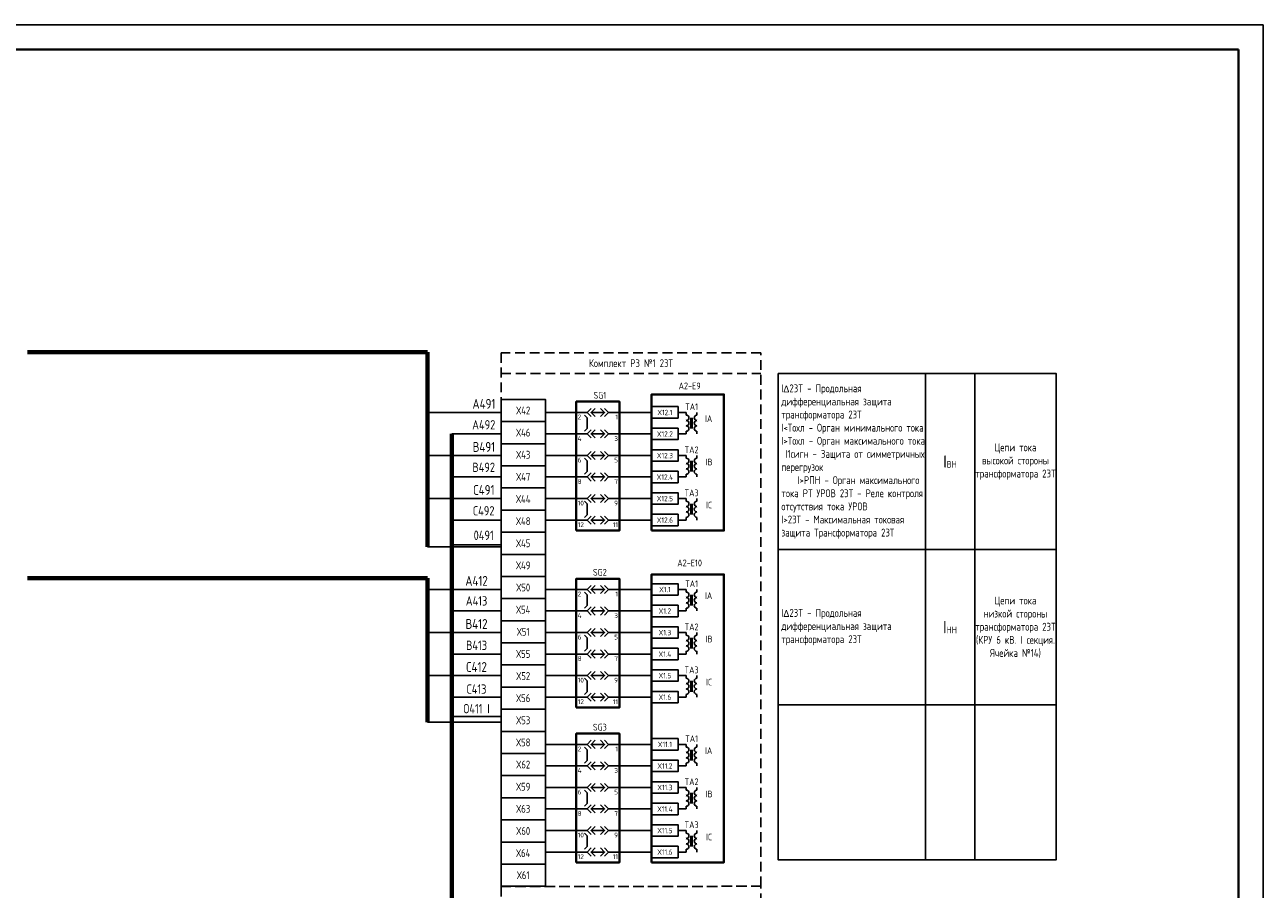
# Model space of a CAD drawing. Header units: millimetres. Extents: x 616 to 6196, y 2487 to 5711.
# Tile 6 of 46: x 2077 to 2329, y 3724 to 3899. Entities that reach past the tile are written whole.
import ezdxf
from ezdxf.enums import TextEntityAlignment as Align

# ---------------------------------------------------------------- set-up
doc = ezdxf.new("R2010")
doc.units = ezdxf.units.MM
doc.linetypes.add('EPL_DASH', pattern=[1, 0.5, -0.5])
doc.linetypes.add('JIS_02_2.0', pattern=[3, 2, -1])
for name, color, linetype, lineweight in [('EPLAN300', 7, 'Continuous', 20), ('EPLAN305', 7, 'EPL_DASH', 20), ('EPLAN420', 7, 'Continuous', 30)]:
    doc.layers.add(name, color=color, linetype=linetype, lineweight=lineweight)
doc.styles.add('GOST 2.304 type A', font='isocpeur.ttf')
doc.styles.add('SIMPLEX', font='GOST.ttf', dxfattribs={"height": 5})
doc.styles.get("Standard").update_dxf_attribs({"font": 'arial.ttf'})

# ---------------------------------------------------------------- blocks, each defined once
blk = doc.blocks.new('EPLSYM_LibraryЭКРА_Э4_Symbol32_Variant0_Placement1')
at = {"layer": 'EPLAN300', "color": 0, "linetype": 'Continuous', "lineweight": 25, "ltscale": 4.8}
for p, q in [((-8, 0), (-4, 0)), ((-2.5, 0), (2.5, 0)), ((4, 0), (8, 0))]:
    blk.add_line(p, q, dxfattribs=at)
for points in [[(-2.5, 1.5), (-4, 0), (-2.5, -1.5)], [(-1, 1.5), (-2.5, 0), (-1, -1.5)], [(1, 1.5), (2.5, 0), (1, -1.5)], [(2.5, 1.5), (4, 0), (2.5, -1.5)]]:
    blk.add_lwpolyline(points, dxfattribs=at)
at = {"color": 0}
blk.add_attdef('17_20029[1]', text='', height=1.28, dxfattribs=at).set_placement((-7.5, 1.95), align=Align.BOTTOM_RIGHT)
blk.add_attdef('17_20028[1]', text='', height=1.77, dxfattribs=at).set_placement((-7.5, 0), align=Align.TOP_LEFT)
blk.add_attdef('17_20028[2]', text='', height=1.77, dxfattribs=at).set_placement((7.5, 0), align=Align.TOP_RIGHT)
blk.add_attdef('17_20029[2]', text='', height=1.28, dxfattribs=at).set_placement((7.5, 1.95), align=Align.BOTTOM_LEFT)
blk = doc.blocks.new('EPLSYM_LibraryЭКРА_Э4_Symbol32_Variant2_Placement1')
at = {"layer": 'EPLAN300', "color": 0, "linetype": 'Continuous', "lineweight": 25, "ltscale": 4.8}
for p, q in [((-5, 7), (-4, 6)), ((-4, 2), (-4, 6)), ((-8, 0), (-4, 0)), ((-5, 1), (-4, 2)), ((-2.5, 0), (2.5, 0)), ((4, 0), (8, 0))]:
    blk.add_line(p, q, dxfattribs=at)
for points in [[(-2.5, 1.5), (-4, 0), (-2.5, -1.5)], [(-1, 1.5), (-2.5, 0), (-1, -1.5)], [(1, 1.5), (2.5, 0), (1, -1.5)], [(2.5, 1.5), (4, 0), (2.5, -1.5)]]:
    blk.add_lwpolyline(points, dxfattribs=at)
at = {"color": 0}
blk.add_attdef('17_20029[1]', text='', height=1.28, dxfattribs=at).set_placement((-7.5, 1.95), align=Align.BOTTOM_RIGHT)
blk.add_attdef('17_20028[1]', text='', height=1.77, dxfattribs=at).set_placement((-7.5, 0), align=Align.TOP_LEFT)
blk.add_attdef('17_20028[2]', text='', height=1.77, dxfattribs=at).set_placement((7.5, 0), align=Align.TOP_RIGHT)
blk.add_attdef('17_20029[2]', text='', height=1.28, dxfattribs=at).set_placement((7.5, 1.95), align=Align.BOTTOM_LEFT)
blk = doc.blocks.new('EPLSYM_LibraryЭКРА_Э4_Symbol0_Variant0_Placement1')
at = {"layer": 'EPLAN305', "color": 0, "linetype": 'Continuous', "lineweight": 25, "ltscale": 4.8}
blk.add_lwpolyline([(0, -47.89), (16, -47.89), (16, 0), (0, 0)], close=True, dxfattribs=at)
at = {"color": 0}
blk.add_attdef('17_20003', text='', height=2.46, dxfattribs=at).set_placement((0, 0), align=Align.BOTTOM_CENTER)
blk.add_attdef('17_20011', text='', height=2.46, dxfattribs=at).set_placement((0, -3.75), align=Align.BOTTOM_LEFT)

msp = doc.modelspace()

# ---------------------------------------------------------------- linework, layer by layer
at = {"lineweight": -2}
for p, q in [((2328.89, 3899.35), (1487.89, 3899.35)), ((2328.89, 3305.35), (2328.89, 3899.35))]:
    msp.add_line(p, q, dxfattribs=at)
at = {"lineweight": 40}
for p, q in [((2323.89, 3894.35), (1507.89, 3894.35)), ((2323.89, 3310.35), (2323.89, 3894.35))]:
    msp.add_line(p, q, dxfattribs=at)
at = {"lineweight": 70}
for p, q in [((2158.89, 3832.77), (2077.57, 3832.77)), ((2158.89, 3793.16), (2158.89, 3832.77)), ((2158.89, 3786.81), (2077.57, 3786.81)), ((2158.89, 3757.5), (2158.89, 3786.81))]:
    msp.add_line(p, q, dxfattribs=at)
at = {"color": 32, "linetype": 'JIS_02_2.0', "true_color": 0xcd6928}
msp.add_line((2173.89, 3828.43), (2226.71, 3828.43), dxfattribs=at)
for p, q in [((2173.89, 3820.52), (2158.89, 3820.52)), ((2182.89, 3820.52), (2189.18, 3820.52)), ((2197.93, 3820.52), (2204.5, 3820.52)), ((2182.89, 3816.14), (2189.18, 3816.14)), ((2197.93, 3816.14), (2204.5, 3816.14)), ((2173.89, 3811.77), (2158.89, 3811.77)), ((2182.89, 3811.77), (2189.18, 3811.77)), ((2197.93, 3811.77), (2204.5, 3811.77)), ((2182.89, 3807.39), (2189.18, 3807.39)), ((2197.93, 3807.39), (2204.5, 3807.39)), ((2173.89, 3803.01), (2158.89, 3803.01)), ((2182.89, 3803.01), (2189.18, 3803.01)), ((2197.93, 3803.01), (2204.5, 3803.01)), ((2182.89, 3798.63), (2189.18, 3798.63)), ((2197.93, 3798.63), (2204.5, 3798.63)), ((2173.89, 3793.16), (2158.89, 3793.16)), ((2173.89, 3784.52), (2158.89, 3784.52)), ((2182.89, 3784.52), (2189.18, 3784.52)), ((2197.93, 3784.52), (2204.5, 3784.52)), ((2182.89, 3780.14), (2189.18, 3780.14)), ((2197.93, 3780.14), (2204.5, 3780.14)), ((2173.89, 3775.77), (2158.89, 3775.77)), ((2182.89, 3775.77), (2189.18, 3775.77)), ((2197.93, 3775.77), (2204.5, 3775.77)), ((2182.89, 3771.39), (2189.18, 3771.39)), ((2197.93, 3771.39), (2204.5, 3771.39)), ((2173.89, 3767.01), (2158.89, 3767.01)), ((2182.89, 3767.01), (2189.18, 3767.01)), ((2197.93, 3767.01), (2204.5, 3767.01)), ((2182.89, 3762.63), (2189.18, 3762.63)), ((2197.93, 3762.63), (2204.5, 3762.63)), ((2158.89, 3757.5), (2173.89, 3757.5)), ((2182.89, 3753.02), (2189.18, 3753.02)), ((2197.93, 3753.02), (2204.5, 3753.02)), ((2182.89, 3748.64), (2189.18, 3748.64)), ((2197.93, 3748.64), (2204.5, 3748.64)), ((2182.89, 3744.27), (2189.18, 3744.27)), ((2197.93, 3744.27), (2204.5, 3744.27)), ((2182.89, 3739.89), (2189.18, 3739.89)), ((2197.93, 3739.89), (2204.5, 3739.89)), ((2182.89, 3735.51), (2189.18, 3735.51)), ((2197.93, 3735.51), (2204.5, 3735.51)), ((2182.89, 3731.13), (2189.18, 3731.13)), ((2197.93, 3731.13), (2204.5, 3731.13))]:
    msp.add_line(p, q)
at = {"linetype": 'Continuous', "lineweight": 25, "ltscale": 4.8}
for p, q in [((2209.89, 3820.52), (2211.53, 3820.52)), ((2211.53, 3820.52), (2211.53, 3819.97)), ((2211.53, 3820.52), (2211.53, 3819.97)), ((2213.72, 3820.52), (2213.72, 3819.97)), ((2213.72, 3820.52), (2213.72, 3819.97)), ((2211.53, 3816.14), (2209.89, 3816.14)), ((2211.53, 3816.14), (2211.53, 3816.69)), ((2213.72, 3816.14), (2213.72, 3816.69)), ((2209.89, 3811.77), (2211.53, 3811.77)), ((2211.53, 3811.77), (2211.53, 3811.22)), ((2211.53, 3811.77), (2211.53, 3811.22)), ((2213.72, 3811.77), (2213.72, 3811.22)), ((2213.72, 3811.77), (2213.72, 3811.22)), ((2211.53, 3807.39), (2209.89, 3807.39)), ((2211.53, 3807.39), (2211.53, 3807.94)), ((2213.72, 3807.39), (2213.72, 3807.94)), ((2209.89, 3803.01), (2211.53, 3803.01)), ((2211.53, 3803.01), (2211.53, 3802.46)), ((2211.53, 3803.01), (2211.53, 3802.46)), ((2213.72, 3803.01), (2213.72, 3802.46)), ((2213.72, 3803.01), (2213.72, 3802.46)), ((2211.53, 3798.63), (2209.89, 3798.63)), ((2211.53, 3798.63), (2211.53, 3799.18)), ((2213.72, 3798.63), (2213.72, 3799.18)), ((2209.89, 3784.52), (2211.53, 3784.52)), ((2211.53, 3784.52), (2211.53, 3783.97)), ((2211.53, 3784.52), (2211.53, 3783.97)), ((2213.72, 3784.52), (2213.72, 3783.97)), ((2213.72, 3784.52), (2213.72, 3783.97)), ((2211.53, 3780.14), (2209.89, 3780.14)), ((2211.53, 3780.14), (2211.53, 3780.69)), ((2213.72, 3780.14), (2213.72, 3780.69)), ((2209.89, 3775.77), (2211.53, 3775.77)), ((2211.53, 3775.77), (2211.53, 3775.22)), ((2211.53, 3775.77), (2211.53, 3775.22)), ((2213.72, 3775.77), (2213.72, 3775.22)), ((2213.72, 3775.77), (2213.72, 3775.22)), ((2211.53, 3771.39), (2209.89, 3771.39)), ((2211.53, 3771.39), (2211.53, 3771.94)), ((2213.72, 3771.39), (2213.72, 3771.94)), ((2209.89, 3767.01), (2211.53, 3767.01)), ((2211.53, 3767.01), (2211.53, 3766.46)), ((2211.53, 3767.01), (2211.53, 3766.46)), ((2213.72, 3767.01), (2213.72, 3766.46)), ((2213.72, 3767.01), (2213.72, 3766.46)), ((2211.53, 3762.63), (2209.89, 3762.63)), ((2211.53, 3762.63), (2211.53, 3763.18)), ((2213.72, 3762.63), (2213.72, 3763.18)), ((2209.89, 3753.02), (2211.53, 3753.02)), ((2211.53, 3753.02), (2211.53, 3752.47)), ((2211.53, 3753.02), (2211.53, 3752.47)), ((2213.72, 3753.02), (2213.72, 3752.47)), ((2213.72, 3753.02), (2213.72, 3752.47)), ((2211.53, 3748.64), (2209.89, 3748.64)), ((2211.53, 3748.64), (2211.53, 3749.19)), ((2213.72, 3748.64), (2213.72, 3749.19)), ((2209.89, 3744.27), (2211.53, 3744.27)), ((2211.53, 3744.27), (2211.53, 3743.72)), ((2211.53, 3744.27), (2211.53, 3743.72)), ((2213.72, 3744.27), (2213.72, 3743.72)), ((2213.72, 3744.27), (2213.72, 3743.72)), ((2211.53, 3739.89), (2209.89, 3739.89)), ((2211.53, 3739.89), (2211.53, 3740.44)), ((2213.72, 3739.89), (2213.72, 3740.44)), ((2209.89, 3735.51), (2211.53, 3735.51)), ((2211.53, 3735.51), (2211.53, 3734.96)), ((2211.53, 3735.51), (2211.53, 3734.96)), ((2213.72, 3735.51), (2213.72, 3734.96)), ((2213.72, 3735.51), (2213.72, 3734.96)), ((2211.53, 3731.13), (2209.89, 3731.13)), ((2211.53, 3731.13), (2211.53, 3731.68)), ((2213.72, 3731.13), (2213.72, 3731.68))]:
    msp.add_line(p, q, dxfattribs=at)
at = {"linetype": 'Continuous', "lineweight": 50, "ltscale": 4.8}
for p, q in [((2212.62, 3819.43), (2212.62, 3817.24)), ((2212.62, 3819.43), (2212.62, 3817.24)), ((2212.62, 3810.67), (2212.62, 3808.48)), ((2212.62, 3810.67), (2212.62, 3808.48)), ((2212.62, 3801.92), (2212.62, 3799.73)), ((2212.62, 3801.92), (2212.62, 3799.73)), ((2212.62, 3783.43), (2212.62, 3781.24)), ((2212.62, 3783.43), (2212.62, 3781.24)), ((2212.62, 3774.67), (2212.62, 3772.48)), ((2212.62, 3774.67), (2212.62, 3772.48)), ((2212.62, 3765.92), (2212.62, 3763.73)), ((2212.62, 3765.92), (2212.62, 3763.73)), ((2212.62, 3751.93), (2212.62, 3749.74)), ((2212.62, 3751.93), (2212.62, 3749.74)), ((2212.62, 3743.17), (2212.62, 3740.98)), ((2212.62, 3743.17), (2212.62, 3740.98)), ((2212.62, 3734.42), (2212.62, 3732.23)), ((2212.62, 3734.42), (2212.62, 3732.23))]:
    msp.add_line(p, q, dxfattribs=at)
at = {"color": 3}
for p, q in [((2173.84, 3816.14), (2163.89, 3816.14)), ((2173.84, 3807.39), (2163.89, 3807.39)), ((2173.84, 3798.63), (2163.89, 3798.63)), ((2173.84, 3793.56), (2163.89, 3793.56)), ((2173.89, 3780.14), (2163.89, 3780.14)), ((2173.89, 3771.39), (2163.89, 3771.39)), ((2173.89, 3762.63), (2163.89, 3762.63)), ((2173.89, 3758.66), (2163.89, 3758.66))]:
    msp.add_line(p, q, dxfattribs=at)
at = {"color": 3, "lineweight": 70}
msp.add_line((2163.89, 3816.14), (2163.89, 3650.12), dxfattribs=at)
at = {"color": 32, "linetype": 'JIS_02_2.0', "true_color": 0xcd6928}
for points in [[(2226.71, 3832.63), (2173.89, 3832.63), (2173.89, 3724.09), (2226.71, 3724.16)], [(2226.71, 3724.16), (2173.89, 3724.09), (2173.89, 3615.56), (2226.71, 3615.7)]]:
    msp.add_lwpolyline(points, close=True, dxfattribs=at)
for points in [[(2230.21, 3828.43), (2260.21, 3828.43), (2260.21, 3792.63), (2230.21, 3792.63)], [(2260.21, 3828.43), (2270.21, 3828.43), (2270.21, 3792.63), (2260.21, 3792.63)], [(2270.21, 3828.43), (2286.78, 3828.43), (2286.78, 3792.63), (2270.21, 3792.63)], [(2173.89, 3818.66), (2182.89, 3818.66), (2182.89, 3823.16), (2173.89, 3823.16)], [(2204.5, 3821.69), (2209.89, 3821.69), (2209.89, 3819.36), (2204.5, 3819.36)], [(2173.89, 3814.16), (2182.89, 3814.16), (2182.89, 3818.66), (2173.89, 3818.66)], [(2204.5, 3817.31), (2209.89, 3817.31), (2209.89, 3814.98), (2204.5, 3814.98)], [(2173.89, 3809.66), (2182.89, 3809.66), (2182.89, 3814.16), (2173.89, 3814.16)], [(2204.5, 3812.93), (2209.89, 3812.93), (2209.89, 3810.6), (2204.5, 3810.6)], [(2173.89, 3805.16), (2182.89, 3805.16), (2182.89, 3809.66), (2173.89, 3809.66)], [(2204.5, 3808.55), (2209.89, 3808.55), (2209.89, 3806.22), (2204.5, 3806.22)], [(2173.89, 3800.66), (2182.89, 3800.66), (2182.89, 3805.16), (2173.89, 3805.16)], [(2204.5, 3804.18), (2209.89, 3804.18), (2209.89, 3801.85), (2204.5, 3801.85)], [(2173.89, 3796.16), (2182.89, 3796.16), (2182.89, 3800.66), (2173.89, 3800.66)], [(2204.5, 3799.8), (2209.89, 3799.8), (2209.89, 3797.47), (2204.5, 3797.47)], [(2173.89, 3791.66), (2182.89, 3791.66), (2182.89, 3796.16), (2173.89, 3796.16)], [(2173.89, 3787.16), (2182.89, 3787.16), (2182.89, 3791.66), (2173.89, 3791.66)], [(2230.21, 3792.63), (2260.21, 3792.63), (2260.21, 3761.09), (2230.21, 3761.09)], [(2260.21, 3792.63), (2270.21, 3792.63), (2270.21, 3761.09), (2260.21, 3761.09)], [(2270.21, 3792.63), (2286.78, 3792.63), (2286.78, 3761.09), (2270.21, 3761.09)], [(2173.89, 3782.66), (2182.89, 3782.66), (2182.89, 3787.16), (2173.89, 3787.16)], [(2204.5, 3785.69), (2209.89, 3785.69), (2209.89, 3783.36), (2204.5, 3783.36)], [(2173.89, 3778.16), (2182.89, 3778.16), (2182.89, 3782.66), (2173.89, 3782.66)], [(2204.5, 3781.31), (2209.89, 3781.31), (2209.89, 3778.98), (2204.5, 3778.98)], [(2173.89, 3773.66), (2182.89, 3773.66), (2182.89, 3778.16), (2173.89, 3778.16)], [(2204.5, 3776.93), (2209.89, 3776.93), (2209.89, 3774.6), (2204.5, 3774.6)], [(2173.89, 3769.16), (2182.89, 3769.16), (2182.89, 3773.66), (2173.89, 3773.66)], [(2204.5, 3772.55), (2209.89, 3772.55), (2209.89, 3770.22), (2204.5, 3770.22)], [(2173.89, 3764.66), (2182.89, 3764.66), (2182.89, 3769.16), (2173.89, 3769.16)], [(2204.5, 3768.18), (2209.89, 3768.18), (2209.89, 3765.85), (2204.5, 3765.85)], [(2173.89, 3760.16), (2182.89, 3760.16), (2182.89, 3764.66), (2173.89, 3764.66)], [(2204.5, 3763.8), (2209.89, 3763.8), (2209.89, 3761.47), (2204.5, 3761.47)], [(2230.21, 3761.09), (2260.21, 3761.09), (2260.21, 3729.56), (2230.21, 3729.56)], [(2260.21, 3761.09), (2270.21, 3761.09), (2270.21, 3729.56), (2260.21, 3729.56)], [(2270.21, 3761.09), (2286.78, 3761.09), (2286.78, 3729.56), (2270.21, 3729.56)], [(2173.89, 3755.66), (2182.89, 3755.66), (2182.89, 3760.16), (2173.89, 3760.16)], [(2173.89, 3751.16), (2182.89, 3751.16), (2182.89, 3755.66), (2173.89, 3755.66)], [(2204.5, 3754.19), (2209.89, 3754.19), (2209.89, 3751.86), (2204.5, 3751.86)], [(2173.89, 3746.66), (2182.89, 3746.66), (2182.89, 3751.16), (2173.89, 3751.16)], [(2204.5, 3749.81), (2209.89, 3749.81), (2209.89, 3747.48), (2204.5, 3747.48)], [(2173.89, 3742.16), (2182.89, 3742.16), (2182.89, 3746.66), (2173.89, 3746.66)], [(2204.5, 3745.43), (2209.89, 3745.43), (2209.89, 3743.1), (2204.5, 3743.1)], [(2173.89, 3737.66), (2182.89, 3737.66), (2182.89, 3742.16), (2173.89, 3742.16)], [(2204.5, 3741.05), (2209.89, 3741.05), (2209.89, 3738.72), (2204.5, 3738.72)], [(2173.89, 3733.16), (2182.89, 3733.16), (2182.89, 3737.66), (2173.89, 3737.66)], [(2204.5, 3736.68), (2209.89, 3736.68), (2209.89, 3734.35), (2204.5, 3734.35)], [(2173.89, 3728.66), (2182.89, 3728.66), (2182.89, 3733.16), (2173.89, 3733.16)], [(2204.5, 3732.3), (2209.89, 3732.3), (2209.89, 3729.97), (2204.5, 3729.97)], [(2173.89, 3724.16), (2182.89, 3724.16), (2182.89, 3728.66), (2173.89, 3728.66)]]:
    msp.add_lwpolyline(points, close=True)
at = {"lineweight": 40}
for points in [[(2204.5, 3796.5), (2219.19, 3796.5), (2219.19, 3824.17), (2204.5, 3824.17)], [(2189.18, 3796.5), (2197.93, 3796.5), (2197.93, 3822.71), (2189.18, 3822.71)], [(2189.18, 3760.5), (2197.93, 3760.5), (2197.93, 3786.71), (2189.18, 3786.71)], [(2204.5, 3729), (2219.19, 3729), (2219.19, 3787.57), (2204.5, 3787.57)], [(2189.18, 3729), (2197.93, 3729), (2197.93, 3755.21), (2189.18, 3755.21)]]:
    msp.add_lwpolyline(points, close=True, dxfattribs=at)
at = {"linetype": 'Continuous', "lineweight": 25, "ltscale": 4.8}
for centre, start, end in [((2211.53, 3819.43), 270, 90), ((2211.53, 3818.33), 270, 90), ((2213.72, 3819.43), 90, 270), ((2213.72, 3818.33), 90, 270), ((2211.53, 3817.24), 270, 90), ((2211.53, 3817.24), 270, 90), ((2213.72, 3817.24), 90, 270), ((2213.72, 3817.24), 90, 270), ((2211.53, 3810.67), 270, 90), ((2213.72, 3810.67), 90, 270), ((2211.53, 3809.58), 270, 90), ((2211.53, 3808.48), 270, 90), ((2211.53, 3808.48), 270, 90), ((2213.72, 3809.58), 90, 270), ((2213.72, 3808.48), 90, 270), ((2213.72, 3808.48), 90, 270), ((2211.53, 3801.92), 270, 90), ((2211.53, 3800.82), 270, 90), ((2213.72, 3801.92), 90, 270), ((2213.72, 3800.82), 90, 270), ((2211.53, 3799.73), 270, 90), ((2211.53, 3799.73), 270, 90), ((2213.72, 3799.73), 90, 270), ((2213.72, 3799.73), 90, 270), ((2211.53, 3783.43), 270, 90), ((2213.72, 3783.43), 90, 270), ((2211.53, 3782.33), 270, 90), ((2211.53, 3781.24), 270, 90), ((2211.53, 3781.24), 270, 90), ((2213.72, 3782.33), 90, 270), ((2213.72, 3781.24), 90, 270), ((2213.72, 3781.24), 90, 270), ((2211.53, 3774.67), 270, 90), ((2211.53, 3773.58), 270, 90), ((2213.72, 3774.67), 90, 270), ((2213.72, 3773.58), 90, 270), ((2211.53, 3772.48), 270, 90), ((2211.53, 3772.48), 270, 90), ((2213.72, 3772.48), 90, 270), ((2213.72, 3772.48), 90, 270), ((2211.53, 3765.92), 270, 90), ((2213.72, 3765.92), 90, 270), ((2211.53, 3764.82), 270, 90), ((2211.53, 3763.73), 270, 90), ((2211.53, 3763.73), 270, 90), ((2213.72, 3764.82), 90, 270), ((2213.72, 3763.73), 90, 270), ((2213.72, 3763.73), 90, 270), ((2211.53, 3751.93), 270, 90), ((2211.53, 3750.83), 270, 90), ((2213.72, 3751.93), 90, 270), ((2213.72, 3750.83), 90, 270), ((2211.53, 3749.74), 270, 90), ((2211.53, 3749.74), 270, 90), ((2213.72, 3749.74), 90, 270), ((2213.72, 3749.74), 90, 270), ((2211.53, 3743.17), 270, 90), ((2213.72, 3743.17), 90, 270), ((2211.53, 3742.08), 270, 90), ((2211.53, 3740.98), 270, 90), ((2211.53, 3740.98), 270, 90), ((2213.72, 3742.08), 90, 270), ((2213.72, 3740.98), 90, 270), ((2213.72, 3740.98), 90, 270), ((2211.53, 3734.42), 270, 90), ((2211.53, 3733.32), 270, 90), ((2213.72, 3734.42), 90, 270), ((2213.72, 3733.32), 90, 270), ((2211.53, 3732.23), 270, 90), ((2211.53, 3732.23), 270, 90), ((2213.72, 3732.23), 90, 270), ((2213.72, 3732.23), 90, 270)]:
    msp.add_arc(centre, 0.547, start, end, dxfattribs=at)

# ---------------------------------------------------------------- block references
at = {"lineweight": 40, "xscale": 0.5472000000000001, "yscale": 0.5472000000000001, "zscale": 0.5472000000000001}
for p in [(2189.18, 3822.71), (2189.18, 3786.71), (2189.18, 3755.21)]:
    msp.add_blockref('EPLSYM_LibraryЭКРА_Э4_Symbol0_Variant0_Placement1', p, dxfattribs=at)
ref = msp.add_blockref('EPLSYM_LibraryЭКРА_Э4_Symbol32_Variant0_Placement1', (2193.56, 3820.52), dxfattribs=dict(xscale=0.5472000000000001, yscale=0.5472000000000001, zscale=0.5472000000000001))
ref.add_attrib('17_20028[1]', '2', dxfattribs={"layer": 'EPLAN420', "color": 0, "height": 0.968, "style": 'GOST 2.304 type A'}).set_placement((2189.45, 3820.07), align=Align.TOP_LEFT)
ref.add_attrib('17_20028[2]', '1', dxfattribs={"layer": 'EPLAN420', "color": 0, "height": 0.968, "style": 'GOST 2.304 type A'}).set_placement((2197.66, 3820.07), align=Align.TOP_RIGHT)
ref = msp.add_blockref('EPLSYM_LibraryЭКРА_Э4_Symbol32_Variant2_Placement1', (2193.56, 3816.14), dxfattribs=dict(xscale=0.5472000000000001, yscale=0.5472000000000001, zscale=0.5472000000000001))
ref.add_attrib('17_20028[1]', '4', dxfattribs={"layer": 'EPLAN420', "color": 0, "height": 0.968, "style": 'GOST 2.304 type A'}).set_placement((2189.45, 3815.69), align=Align.TOP_LEFT)
ref.add_attrib('17_20028[2]', '3', dxfattribs={"layer": 'EPLAN420', "color": 0, "height": 0.968, "style": 'GOST 2.304 type A'}).set_placement((2197.66, 3815.69), align=Align.TOP_RIGHT)
ref = msp.add_blockref('EPLSYM_LibraryЭКРА_Э4_Symbol32_Variant0_Placement1', (2193.56, 3811.77), dxfattribs=dict(xscale=0.5472000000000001, yscale=0.5472000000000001, zscale=0.5472000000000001))
ref.add_attrib('17_20028[1]', '6', dxfattribs={"layer": 'EPLAN420', "color": 0, "height": 0.968, "style": 'GOST 2.304 type A'}).set_placement((2189.45, 3811.31), align=Align.TOP_LEFT)
ref.add_attrib('17_20028[2]', '5', dxfattribs={"layer": 'EPLAN420', "color": 0, "height": 0.968, "style": 'GOST 2.304 type A'}).set_placement((2197.66, 3811.31), align=Align.TOP_RIGHT)
ref = msp.add_blockref('EPLSYM_LibraryЭКРА_Э4_Symbol32_Variant2_Placement1', (2193.56, 3807.39), dxfattribs=dict(xscale=0.5472000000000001, yscale=0.5472000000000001, zscale=0.5472000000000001))
ref.add_attrib('17_20028[1]', '8', dxfattribs={"layer": 'EPLAN420', "color": 0, "height": 0.968, "style": 'GOST 2.304 type A'}).set_placement((2189.45, 3806.94), align=Align.TOP_LEFT)
ref.add_attrib('17_20028[2]', '7', dxfattribs={"layer": 'EPLAN420', "color": 0, "height": 0.968, "style": 'GOST 2.304 type A'}).set_placement((2197.66, 3806.94), align=Align.TOP_RIGHT)
ref = msp.add_blockref('EPLSYM_LibraryЭКРА_Э4_Symbol32_Variant0_Placement1', (2193.56, 3803.01), dxfattribs=dict(xscale=0.5472000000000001, yscale=0.5472000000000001, zscale=0.5472000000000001))
ref.add_attrib('17_20028[1]', '10', dxfattribs={"layer": 'EPLAN420', "color": 0, "height": 0.968, "style": 'GOST 2.304 type A'}).set_placement((2189.45, 3802.56), align=Align.TOP_LEFT)
ref.add_attrib('17_20028[2]', '9', dxfattribs={"layer": 'EPLAN420', "color": 0, "height": 0.968, "style": 'GOST 2.304 type A'}).set_placement((2197.66, 3802.56), align=Align.TOP_RIGHT)
ref = msp.add_blockref('EPLSYM_LibraryЭКРА_Э4_Symbol32_Variant2_Placement1', (2193.56, 3798.63), dxfattribs=dict(xscale=0.5472000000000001, yscale=0.5472000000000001, zscale=0.5472000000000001))
ref.add_attrib('17_20028[1]', '12', dxfattribs={"layer": 'EPLAN420', "color": 0, "height": 0.968, "style": 'GOST 2.304 type A'}).set_placement((2189.45, 3798.18), align=Align.TOP_LEFT)
ref.add_attrib('17_20028[2]', '11', dxfattribs={"layer": 'EPLAN420', "color": 0, "height": 0.968, "style": 'GOST 2.304 type A'}).set_placement((2197.66, 3798.18), align=Align.TOP_RIGHT)
ref = msp.add_blockref('EPLSYM_LibraryЭКРА_Э4_Symbol32_Variant0_Placement1', (2193.56, 3784.52), dxfattribs=dict(xscale=0.5472000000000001, yscale=0.5472000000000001, zscale=0.5472000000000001))
ref.add_attrib('17_20028[1]', '2', dxfattribs={"layer": 'EPLAN420', "color": 0, "height": 0.968, "style": 'GOST 2.304 type A'}).set_placement((2189.45, 3784.07), align=Align.TOP_LEFT)
ref.add_attrib('17_20028[2]', '1', dxfattribs={"layer": 'EPLAN420', "color": 0, "height": 0.968, "style": 'GOST 2.304 type A'}).set_placement((2197.66, 3784.07), align=Align.TOP_RIGHT)
ref = msp.add_blockref('EPLSYM_LibraryЭКРА_Э4_Symbol32_Variant2_Placement1', (2193.56, 3780.14), dxfattribs=dict(xscale=0.5472000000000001, yscale=0.5472000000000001, zscale=0.5472000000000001))
ref.add_attrib('17_20028[1]', '4', dxfattribs={"layer": 'EPLAN420', "color": 0, "height": 0.968, "style": 'GOST 2.304 type A'}).set_placement((2189.45, 3779.69), align=Align.TOP_LEFT)
ref.add_attrib('17_20028[2]', '3', dxfattribs={"layer": 'EPLAN420', "color": 0, "height": 0.968, "style": 'GOST 2.304 type A'}).set_placement((2197.66, 3779.69), align=Align.TOP_RIGHT)
ref = msp.add_blockref('EPLSYM_LibraryЭКРА_Э4_Symbol32_Variant0_Placement1', (2193.56, 3775.77), dxfattribs=dict(xscale=0.5472000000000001, yscale=0.5472000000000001, zscale=0.5472000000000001))
ref.add_attrib('17_20028[1]', '6', dxfattribs={"layer": 'EPLAN420', "color": 0, "height": 0.968, "style": 'GOST 2.304 type A'}).set_placement((2189.45, 3775.31), align=Align.TOP_LEFT)
ref.add_attrib('17_20028[2]', '5', dxfattribs={"layer": 'EPLAN420', "color": 0, "height": 0.968, "style": 'GOST 2.304 type A'}).set_placement((2197.66, 3775.31), align=Align.TOP_RIGHT)
ref = msp.add_blockref('EPLSYM_LibraryЭКРА_Э4_Symbol32_Variant2_Placement1', (2193.56, 3771.39), dxfattribs=dict(xscale=0.5472000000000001, yscale=0.5472000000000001, zscale=0.5472000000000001))
ref.add_attrib('17_20028[1]', '8', dxfattribs={"layer": 'EPLAN420', "color": 0, "height": 0.968, "style": 'GOST 2.304 type A'}).set_placement((2189.45, 3770.94), align=Align.TOP_LEFT)
ref.add_attrib('17_20028[2]', '7', dxfattribs={"layer": 'EPLAN420', "color": 0, "height": 0.968, "style": 'GOST 2.304 type A'}).set_placement((2197.66, 3770.94), align=Align.TOP_RIGHT)
ref = msp.add_blockref('EPLSYM_LibraryЭКРА_Э4_Symbol32_Variant0_Placement1', (2193.56, 3767.01), dxfattribs=dict(xscale=0.5472000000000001, yscale=0.5472000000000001, zscale=0.5472000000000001))
ref.add_attrib('17_20028[1]', '10', dxfattribs={"layer": 'EPLAN420', "color": 0, "height": 0.968, "style": 'GOST 2.304 type A'}).set_placement((2189.45, 3766.56), align=Align.TOP_LEFT)
ref.add_attrib('17_20028[2]', '9', dxfattribs={"layer": 'EPLAN420', "color": 0, "height": 0.968, "style": 'GOST 2.304 type A'}).set_placement((2197.66, 3766.56), align=Align.TOP_RIGHT)
ref = msp.add_blockref('EPLSYM_LibraryЭКРА_Э4_Symbol32_Variant2_Placement1', (2193.56, 3762.63), dxfattribs=dict(xscale=0.5472000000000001, yscale=0.5472000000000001, zscale=0.5472000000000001))
ref.add_attrib('17_20028[1]', '12', dxfattribs={"layer": 'EPLAN420', "color": 0, "height": 0.968, "style": 'GOST 2.304 type A'}).set_placement((2189.45, 3762.18), align=Align.TOP_LEFT)
ref.add_attrib('17_20028[2]', '11', dxfattribs={"layer": 'EPLAN420', "color": 0, "height": 0.968, "style": 'GOST 2.304 type A'}).set_placement((2197.66, 3762.18), align=Align.TOP_RIGHT)
ref = msp.add_blockref('EPLSYM_LibraryЭКРА_Э4_Symbol32_Variant0_Placement1', (2193.56, 3753.02), dxfattribs=dict(xscale=0.5472000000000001, yscale=0.5472000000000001, zscale=0.5472000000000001))
ref.add_attrib('17_20028[1]', '2', dxfattribs={"layer": 'EPLAN420', "color": 0, "height": 0.968, "style": 'GOST 2.304 type A'}).set_placement((2189.45, 3752.57), align=Align.TOP_LEFT)
ref.add_attrib('17_20028[2]', '1', dxfattribs={"layer": 'EPLAN420', "color": 0, "height": 0.968, "style": 'GOST 2.304 type A'}).set_placement((2197.66, 3752.57), align=Align.TOP_RIGHT)
ref = msp.add_blockref('EPLSYM_LibraryЭКРА_Э4_Symbol32_Variant2_Placement1', (2193.56, 3748.64), dxfattribs=dict(xscale=0.5472000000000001, yscale=0.5472000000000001, zscale=0.5472000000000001))
ref.add_attrib('17_20028[1]', '4', dxfattribs={"layer": 'EPLAN420', "color": 0, "height": 0.968, "style": 'GOST 2.304 type A'}).set_placement((2189.45, 3748.19), align=Align.TOP_LEFT)
ref.add_attrib('17_20028[2]', '3', dxfattribs={"layer": 'EPLAN420', "color": 0, "height": 0.968, "style": 'GOST 2.304 type A'}).set_placement((2197.66, 3748.19), align=Align.TOP_RIGHT)
ref = msp.add_blockref('EPLSYM_LibraryЭКРА_Э4_Symbol32_Variant0_Placement1', (2193.56, 3744.27), dxfattribs=dict(xscale=0.5472000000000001, yscale=0.5472000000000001, zscale=0.5472000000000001))
ref.add_attrib('17_20028[1]', '6', dxfattribs={"layer": 'EPLAN420', "color": 0, "height": 0.968, "style": 'GOST 2.304 type A'}).set_placement((2189.45, 3743.81), align=Align.TOP_LEFT)
ref.add_attrib('17_20028[2]', '5', dxfattribs={"layer": 'EPLAN420', "color": 0, "height": 0.968, "style": 'GOST 2.304 type A'}).set_placement((2197.66, 3743.81), align=Align.TOP_RIGHT)
ref = msp.add_blockref('EPLSYM_LibraryЭКРА_Э4_Symbol32_Variant2_Placement1', (2193.56, 3739.89), dxfattribs=dict(xscale=0.5472000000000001, yscale=0.5472000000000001, zscale=0.5472000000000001))
ref.add_attrib('17_20028[1]', '8', dxfattribs={"layer": 'EPLAN420', "color": 0, "height": 0.968, "style": 'GOST 2.304 type A'}).set_placement((2189.45, 3739.44), align=Align.TOP_LEFT)
ref.add_attrib('17_20028[2]', '7', dxfattribs={"layer": 'EPLAN420', "color": 0, "height": 0.968, "style": 'GOST 2.304 type A'}).set_placement((2197.66, 3739.44), align=Align.TOP_RIGHT)
ref = msp.add_blockref('EPLSYM_LibraryЭКРА_Э4_Symbol32_Variant0_Placement1', (2193.56, 3735.51), dxfattribs=dict(xscale=0.5472000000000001, yscale=0.5472000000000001, zscale=0.5472000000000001))
ref.add_attrib('17_20028[1]', '10', dxfattribs={"layer": 'EPLAN420', "color": 0, "height": 0.968, "style": 'GOST 2.304 type A'}).set_placement((2189.45, 3735.06), align=Align.TOP_LEFT)
ref.add_attrib('17_20028[2]', '9', dxfattribs={"layer": 'EPLAN420', "color": 0, "height": 0.968, "style": 'GOST 2.304 type A'}).set_placement((2197.66, 3735.06), align=Align.TOP_RIGHT)
ref = msp.add_blockref('EPLSYM_LibraryЭКРА_Э4_Symbol32_Variant2_Placement1', (2193.56, 3731.13), dxfattribs=dict(xscale=0.5472000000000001, yscale=0.5472000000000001, zscale=0.5472000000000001))
ref.add_attrib('17_20028[1]', '12', dxfattribs={"layer": 'EPLAN420', "color": 0, "height": 0.968, "style": 'GOST 2.304 type A'}).set_placement((2189.45, 3730.68), align=Align.TOP_LEFT)
ref.add_attrib('17_20028[2]', '11', dxfattribs={"layer": 'EPLAN420', "color": 0, "height": 0.968, "style": 'GOST 2.304 type A'}).set_placement((2197.66, 3730.68), align=Align.TOP_RIGHT)

# ---------------------------------------------------------------- texts
at = {"lineweight": 50, "style": 'SIMPLEX'}
for s, p in [('A2-E9', (2212.23, 3825.23)), ('SG1', (2193.97, 3823.33)), ('SG2', (2193.97, 3787.33)), ('A2-E10', (2212.23, 3789.23)), ('SG3', (2193.97, 3755.83))]:
    msp.add_text(s, height=1.368, dxfattribs=at).set_placement(p, align=Align.CENTER)
at = {"style": 'SIMPLEX'}
for s, height, p in [('TA1', 1.368, (2212.62, 3820.99)), ('X12.1', 1.094, (2207.19, 3819.96)), ('IA', 1.368, (2216.1, 3818.55)), ('X12.2', 1.094, (2207.19, 3815.58)), ('TA2', 1.368, (2212.62, 3812.23)), ('X12.3', 1.094, (2207.19, 3811.2)), ('IB', 1.368, (2216.18, 3809.74)), ('X12.4', 1.094, (2207.19, 3806.82)), ('X12.5', 1.094, (2207.19, 3802.45)), ('TA3', 1.368, (2212.62, 3803.48)), ('IC', 1.368, (2216.18, 3800.99)), ('X12.6', 1.094, (2207.19, 3798.07)), ('TA1', 1.368, (2212.62, 3784.99)), ('X1.1', 1.094, (2207.19, 3783.96)), ('IA', 1.368, (2216.1, 3782.55)), ('X1.2', 1.094, (2207.19, 3779.58)), ('X1.3', 1.094, (2207.19, 3775.2)), ('TA2', 1.368, (2212.62, 3776.23)), ('IB', 1.368, (2216.18, 3773.74)), ('X1.4', 1.094, (2207.19, 3770.82)), ('TA3', 1.368, (2212.62, 3767.48)), ('X1.5', 1.094, (2207.19, 3766.45)), ('IC', 1.368, (2216.18, 3764.99)), ('X1.6', 1.094, (2207.19, 3762.07)), ('X11.1', 1.094, (2207.19, 3752.46)), ('TA1', 1.368, (2212.62, 3753.49)), ('IA', 1.368, (2216.1, 3751.05)), ('X11.2', 1.094, (2207.19, 3748.08)), ('TA2', 1.368, (2212.62, 3744.73)), ('X11.3', 1.094, (2207.19, 3743.7)), ('IB', 1.368, (2216.18, 3742.24)), ('X11.4', 1.094, (2207.19, 3739.32)), ('X11.5', 1.094, (2207.19, 3734.95)), ('TA3', 1.368, (2212.62, 3735.98)), ('IC', 1.368, (2216.18, 3733.49)), ('X11.6', 1.094, (2207.19, 3730.57))]:
    msp.add_text(s, height=height, dxfattribs=at).set_placement(p, align=Align.CENTER)
at = {"attachment_point": 5, "style": 'SIMPLEX'}
for s, insert, char_height, width in [('Комплект РЗ №1 23Т', (2200.3, 3830.53), 1.6, 52.8207), ('\\pxa0.66667,sm1,ql;{\\H0.32x;I\\fCalibri|b0|i0|c204|p34;\\H0.855x;∆\\fGOST type A|b0|i0|c204|p34;\\H1.1696x;23T - Продольная дифференциальная защита трансформатора 23Т             \\H0.99999x;I<Тохл - Орган минимального тока I>Тохл - Орган максимального тока                                      I1сигн - Защита от симметричных перегрузок                              I>РПН - Орган максимального тока РТ УРОВ 23Т - Реле контроля отсутствия тока УРОВ          I>23Т - Максимальная токовая защита Трансформатора 23Т}', (2245.55, 3810.53), 5, 29.3107), ('А491', (2170.39, 3822.26), 2, 6.9993), ('Х42', (2178.39, 3820.91), 1.6, 9), ('А492', (2170.36, 3818), 1.9, 6.9549), ('Х46', (2178.39, 3816.41), 1.6, 9), ('Цепи тока \\Pвысокой стороны трансформатора 23Т', (2278.49, 3810.53), 1.6, 16.5692), ('В491', (2170.39, 3813.5), 2, 6.9993), ('Х43', (2178.39, 3811.91), 1.6, 9), ('{\\H1.5625x;I\\H0.5472x;ВН}', (2265.21, 3810.53), 1.6, 10), ('В492', (2170.34, 3809.36), 1.9, 7), ('С491', (2170.39, 3804.75), 2, 6.9993), ('Х47', (2178.39, 3807.41), 1.6, 9), ('Х44', (2178.39, 3802.91), 1.6, 9), ('С492', (2170.36, 3800.51), 1.9, 6.9549), ('Х48', (2178.39, 3798.41), 1.6, 9), ('0491', (2170.34, 3795.53), 1.9, 7), ('Х45', (2178.39, 3793.91), 1.6, 9), ('Х49', (2178.39, 3789.41), 1.6, 9), ('А412 ', (2168.89, 3786.26), 2, 9.9992), ('Х50', (2178.39, 3784.91), 1.6, 9), ('Цепи тока \\Pнизкой стороны трансформатора 23Т \\P(КРУ 6 кВ. I секция. Ячейка №14)', (2278.49, 3776.86), 1.6, 16.5692), ('А413', (2168.89, 3782.19), 1.9, 9.9992), ('Х54', (2178.39, 3780.41), 1.6, 9), ('\\pxa0.66667,sm1,ql;{\\H0.32x;I\\fCalibri|b0|i0|c204|p34;\\H0.855x;∆\\fGOST type A|b0|i0|c204|p34;\\H1.1696x;23T - Продольная дифференциальная защита трансформатора 23Т             }', (2245.55, 3776.86), 5, 29.3107), ('В412', (2168.89, 3777.5), 2, 9.9992), ('Х51', (2178.39, 3775.91), 1.6, 9), ('{\\H1.5625x;I\\H0.5472x;НН}', (2265.21, 3776.86), 1.6, 10), ('В413', (2168.89, 3773.16), 1.9, 9.9992), ('Х55', (2178.39, 3771.41), 1.6, 9), ('С412', (2168.89, 3768.75), 2, 9.9992), ('Х52', (2178.39, 3766.91), 1.6, 9), ('С413', (2168.89, 3764.26), 1.9, 9.9991), ('Х56', (2178.39, 3762.41), 1.6, 9), ('О411 I', (2168.89, 3760.28), 1.9, 9.9991), ('Х53', (2178.39, 3757.91), 1.6, 9), ('Х58', (2178.39, 3753.41), 1.6, 9), ('Х62', (2178.39, 3748.91), 1.6, 9), ('Х59', (2178.39, 3744.41), 1.6, 9), ('Х63', (2178.39, 3739.91), 1.6, 9), ('Х60', (2178.39, 3735.41), 1.6, 9), ('Х64', (2178.39, 3730.91), 1.6, 9), ('Х61', (2178.39, 3726.41), 1.6, 9)]:
    msp.add_mtext(s, dxfattribs=dict(at, insert=insert, char_height=char_height, width=width))

doc.saveas('drawing.dxf')
